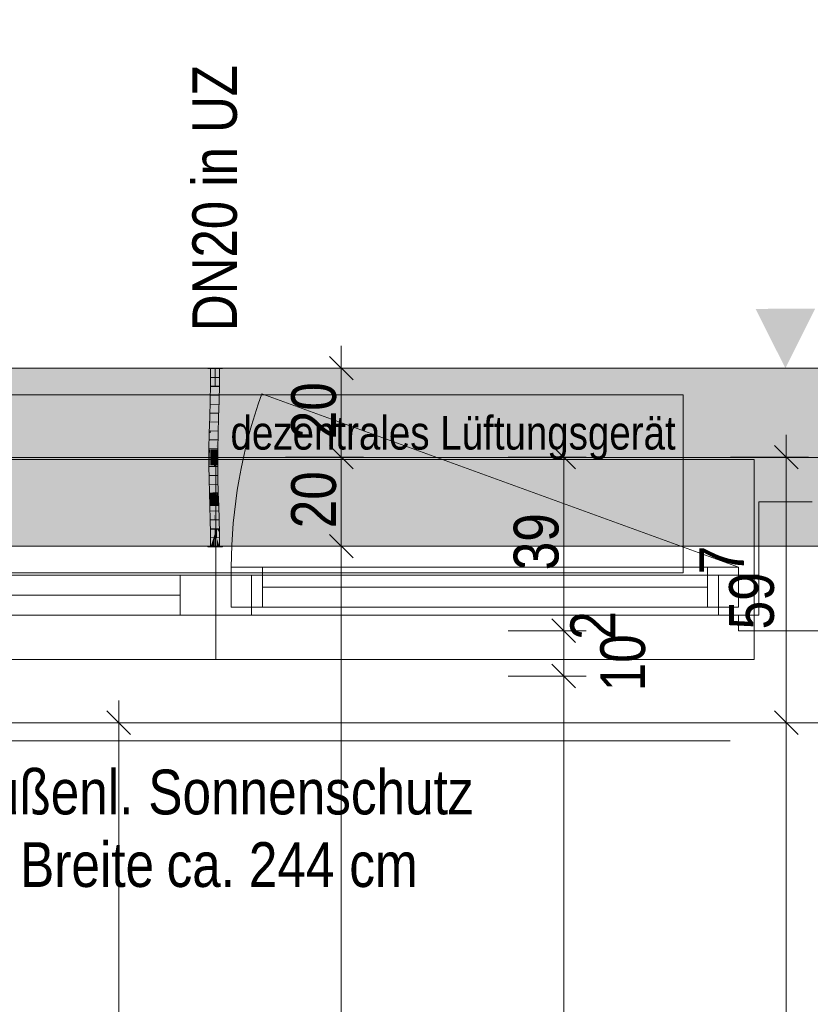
# Model space of a CAD drawing. Extents: x -620 to 300, y 62 to 1112.
# Tile 29 of 88: x -269 to -233, y 585 to 629. Entities that reach past the tile are written whole.
import ezdxf
from ezdxf.lldxf.tags import DXFTag

# ---------------------------------------------------------------- set-up
doc = ezdxf.new("R2010")
doc.units = 0
doc.layers.get('0').update_dxf_attribs({"lineweight": 13})
for name, color, linetype, lineweight, true_color in [('00_Beschriftung UZ', 3, 'Continuous', 13, 0x00ff00), ('30 -33 Aussenwände- 7 Fassade_ Elemente', 7, 'Continuous', 9, 0x00aacc), ('30 -35 Decken- 1 Konstruktion-Träger- Stahlbeton', 7, 'grob-A06G9RP38I', 13, 0x33aa00), ('70 -72 Beschriftung- 1 Beschriftung allgemein', 7, 'Continuous', 9, 0xff6633), ('70 -76 Bemaßung- 2 Allgemein', 9, 'Continuous', 5, 0x808080), ('E_Leerrohr 20', 7, 'Continuous', 13, 0xcc0099), ('E_Leerrohr 20-Shading', 7, 'Continuous', 13, 0xcc0099), ('iwb_Schraffur_Unterzug', 7, 'Continuous', 5, 0xffffcc)]:
    doc.layers.add(name, color=color, linetype=linetype, lineweight=lineweight, true_color=true_color)
doc.layers.add('70 -71 Achsen- 1 Gebäudeachsen', color=7, linetype='STRICHPUNKT2-A06G9RP48I', lineweight=18)
doc.layers.add('Detailelementbeschriftung', color=7, linetype='Continuous', lineweight=9)
doc.styles.get("Standard").update_dxf_attribs({"font": 'ARIALN.TTF'})
tags = doc.linetypes.add('grob-A06G9RP38I', pattern=[14, 3, -8, 3]).pattern_tags.tags
tags[8:9] = [DXFTag(74, 4), DXFTag(75, 0), DXFTag(340, '0'), DXFTag(46, 0.0), DXFTag(50, 0.0), DXFTag(44, 0.0), DXFTag(45, 0.0)]
tags[6:7] = [DXFTag(74, 4), DXFTag(75, 0), DXFTag(340, '0'), DXFTag(46, 0.0), DXFTag(50, 0.0), DXFTag(44, 0.0), DXFTag(45, 0.0)]
tags[4:5] = [DXFTag(74, 4), DXFTag(75, 0), DXFTag(340, '0'), DXFTag(46, 0.0), DXFTag(50, 0.0), DXFTag(44, 0.0), DXFTag(45, 0.0)]
tags = doc.linetypes.add('STRICHPUNKT2', pattern=[12.7, 6.35, -3.175, 0, -3.175]).pattern_tags.tags
tags[10:11] = [DXFTag(74, 4), DXFTag(75, 0), DXFTag(340, '0'), DXFTag(46, 0.0), DXFTag(50, 0.0), DXFTag(44, 0.0), DXFTag(45, 0.0)]
tags[8:9] = [DXFTag(74, 4), DXFTag(75, 0), DXFTag(340, '0'), DXFTag(46, 0.0), DXFTag(50, 0.0), DXFTag(44, 0.0), DXFTag(45, 0.0)]
tags[6:7] = [DXFTag(74, 4), DXFTag(75, 0), DXFTag(340, '0'), DXFTag(46, 0.0), DXFTag(50, 0.0), DXFTag(44, 0.0), DXFTag(45, 0.0)]
tags[4:5] = [DXFTag(74, 4), DXFTag(75, 0), DXFTag(340, '0'), DXFTag(46, 0.0), DXFTag(50, 0.0), DXFTag(44, 0.0), DXFTag(45, 0.0)]
tags = doc.linetypes.add('STRICHPUNKT2-A06G9RP48I', pattern=[12.7, 6.35, -3.175, 0, -3.175]).pattern_tags.tags
tags[10:11] = [DXFTag(74, 4), DXFTag(75, 0), DXFTag(340, '0'), DXFTag(46, 0.0), DXFTag(50, 0.0), DXFTag(44, 0.0), DXFTag(45, 0.0)]
tags[8:9] = [DXFTag(74, 4), DXFTag(75, 0), DXFTag(340, '0'), DXFTag(46, 0.0), DXFTag(50, 0.0), DXFTag(44, 0.0), DXFTag(45, 0.0)]
tags[6:7] = [DXFTag(74, 4), DXFTag(75, 0), DXFTag(340, '0'), DXFTag(46, 0.0), DXFTag(50, 0.0), DXFTag(44, 0.0), DXFTag(45, 0.0)]
tags[4:5] = [DXFTag(74, 4), DXFTag(75, 0), DXFTag(340, '0'), DXFTag(46, 0.0), DXFTag(50, 0.0), DXFTag(44, 0.0), DXFTag(45, 0.0)]

# ---------------------------------------------------------------- blocks, each defined once
blk = doc.blocks.new('Shading-A06G9RLL8I', base_point=(-259.892, 607.921))
at = {"layer": 'E_Leerrohr 20-Shading', "color": 223, "true_color": 0xc67fb4}
for points in [[(-260.019, 613.614), (-260.077, 613.614), (-260.025, 612.891), (-260.084, 612.892)], [(-259.677, 613.614), (-259.736, 613.614), (-259.684, 612.886), (-259.742, 612.887)], [(-260.025, 612.891), (-260.084, 612.892), (-260.042, 612.167), (-260.099, 612.169)], [(-260.04, 612.167), (-260.025, 612.891), (-260.042, 612.167)], [(-259.688, 612.886), (-259.742, 612.887), (-259.714, 612.159), (-259.758, 612.161)], [(-259.699, 612.159), (-259.684, 612.886), (-259.714, 612.159), (-259.688, 612.886)], [(-260.042, 612.167), (-260.099, 612.169), (-260.065, 611.443), (-260.119, 611.444)], [(-260.065, 611.443), (-260.061, 611.443), (-260.042, 612.167), (-260.04, 612.167)], [(-260.061, 611.443), (-260.06, 611.443), (-260.04, 612.167)], [(-259.714, 612.159), (-259.758, 612.161), (-259.748, 611.435), (-259.777, 611.435)], [(-259.719, 611.434), (-259.699, 612.159), (-259.748, 611.435), (-259.714, 612.159)], [(-260.082, 610.848), (-260.065, 611.443), (-260.138, 610.719), (-260.119, 611.444)], [(-260.065, 611.443), (-260.082, 610.848), (-260.061, 611.443), (-260.069, 611.153)], [(-260.081, 610.718), (-260.079, 610.718), (-260.061, 611.443), (-260.06, 611.443)], [(-259.748, 611.435), (-259.777, 611.435), (-259.78, 610.711), (-259.796, 610.711)], [(-259.738, 610.71), (-259.719, 611.434), (-259.78, 610.711), (-259.748, 611.435)], [(-260.082, 610.848), (-260.086, 610.718), (-260.069, 611.153), (-260.081, 610.718)], [(-260.088, 610.718), (-260.138, 610.719), (-260.112, 609.991), (-260.151, 609.992)], [(-260.082, 610.848), (-260.138, 610.719), (-260.088, 610.718)], [(-260.102, 609.991), (-260.086, 610.718), (-260.112, 609.991), (-260.088, 610.718)], [(-260.102, 609.991), (-260.094, 609.991), (-260.086, 610.718), (-260.081, 610.718)], [(-260.094, 609.991), (-260.093, 609.991), (-260.081, 610.718), (-260.079, 610.718)], [(-260.086, 610.718), (-260.082, 610.848), (-260.088, 610.718)], [(-259.789, 610.711), (-259.796, 610.711), (-259.807, 609.988), (-259.81, 609.988)], [(-259.803, 609.988), (-259.78, 610.711), (-259.807, 609.988), (-259.789, 610.711)], [(-259.802, 609.988), (-259.78, 610.711), (-259.793, 610.316)], [(-259.802, 609.988), (-259.751, 609.987), (-259.78, 610.711), (-259.738, 610.71)], [(-260.114, 609.63), (-260.112, 609.991), (-260.153, 609.631), (-260.151, 609.992)], [(-260.104, 609.264), (-260.102, 609.991), (-260.117, 609.264), (-260.112, 609.991)], [(-260.104, 609.264), (-260.094, 609.991), (-260.102, 609.991)], [(-260.104, 609.264), (-260.096, 609.264), (-260.094, 609.991), (-260.094, 609.63)], [(-260.094, 609.63), (-260.093, 609.991), (-260.094, 609.991)], [(-259.811, 609.625), (-259.81, 609.625), (-259.81, 609.988), (-259.807, 609.988)], [(-259.81, 609.625), (-259.806, 609.625), (-259.807, 609.988), (-259.803, 609.988)], [(-259.806, 609.625), (-259.753, 609.624), (-259.802, 609.988), (-259.751, 609.987)], [(-259.806, 609.625), (-259.802, 609.988), (-259.806, 609.698)], [(-259.802, 609.988), (-259.803, 609.988), (-259.806, 609.698)], [(-259.803, 609.988), (-259.802, 609.988), (-259.793, 610.316)], [(-260.117, 609.264), (-260.114, 609.63), (-260.154, 609.264), (-260.153, 609.631)], [(-259.809, 609.265), (-259.806, 609.625), (-259.813, 609.265), (-259.811, 609.625)], [(-259.809, 609.265), (-259.754, 609.266), (-259.806, 609.625), (-259.753, 609.624)], [(-260.117, 609.264), (-260.154, 609.264), (-260.103, 608.654), (-260.146, 608.653)], [(-260.093, 608.654), (-260.104, 609.264), (-260.103, 608.654), (-260.117, 609.264)], [(-260.088, 608.654), (-260.096, 609.264), (-260.093, 608.654), (-260.104, 609.264)], [(-259.809, 609.265), (-259.813, 609.265), (-259.795, 608.659), (-259.805, 608.659)], [(-259.747, 608.66), (-259.754, 609.266), (-259.795, 608.659), (-259.809, 609.265)], [(-259.804, 608.659), (-259.805, 608.659), (-259.79, 608.052)], [(-259.77, 608.052), (-259.795, 608.659), (-259.79, 608.052), (-259.804, 608.659)], [(-259.732, 608.053), (-259.747, 608.66), (-259.77, 608.052), (-259.795, 608.659)], [(-260.103, 608.654), (-260.146, 608.653), (-260.078, 608.044), (-260.132, 608.042)], [(-260.074, 608.044), (-260.093, 608.654), (-260.078, 608.044), (-260.103, 608.654)], [(-260.073, 608.044), (-260.088, 608.654), (-260.074, 608.044), (-260.093, 608.654)], [(-260.078, 608.044), (-260.132, 608.042), (-260.069, 607.875), (-260.11, 607.875)], [(-260.11, 607.875), (-260.132, 608.042), (-260.127, 607.875)], [(-260.113, 607.434), (-260.055, 607.435), (-260.127, 607.875), (-260.11, 607.875)], [(-260.11, 607.875), (-260.055, 607.435), (-260.068, 607.875)], [(-260.074, 608.044), (-260.078, 608.044), (-260.068, 607.875), (-260.069, 607.875)], [(-260.068, 607.875), (-260.073, 608.044), (-260.074, 608.044)], [(-259.785, 607.877), (-259.761, 607.878), (-259.79, 608.052), (-259.77, 608.052)], [(-259.714, 607.445), (-259.727, 607.878), (-259.772, 607.444), (-259.785, 607.877)], [(-259.761, 607.878), (-259.727, 607.878), (-259.77, 608.052), (-259.732, 608.053)], [(-260.055, 607.435), (-260.113, 607.434), (-260.037, 606.827), (-260.096, 606.826)], [(-259.714, 607.445), (-259.772, 607.444), (-259.696, 606.836), (-259.755, 606.834)], [(-260.037, 606.827), (-260.096, 606.826), (-260.025, 606.22), (-260.083, 606.219)], [(-260.024, 606.22), (-260.037, 606.827), (-260.025, 606.22), (-260.037, 606.827)], [(-259.696, 606.836), (-259.755, 606.834), (-259.683, 606.225), (-259.741, 606.224)], [(-260.025, 606.22), (-260.083, 606.219), (-260.023, 605.614), (-260.077, 605.614)], [(-260.023, 605.614), (-260.02, 605.614), (-260.025, 606.22), (-260.024, 606.22)], [(-260.02, 605.614), (-260.019, 605.614), (-260.024, 606.22)], [(-259.677, 605.614), (-259.686, 606.225), (-259.736, 605.614), (-259.741, 606.224)], [(-259.677, 605.614), (-259.683, 606.225), (-259.686, 606.225)]]:
    blk.add_solid(points, dxfattribs=at)
at = {"layer": 'E_Leerrohr 20-Shading', "color": 231, "true_color": 0xe17fc9}
for points in [[(-259.877, 613.614), (-260.019, 613.614), (-259.884, 612.889), (-260.025, 612.891)], [(-259.877, 613.614), (-259.884, 612.889), (-259.879, 612.889)], [(-259.873, 612.889), (-259.877, 613.614), (-259.879, 612.889)], [(-259.742, 612.887), (-259.736, 613.614), (-259.873, 612.889), (-259.877, 613.614)], [(-259.884, 612.889), (-260.025, 612.891), (-259.899, 612.164), (-260.04, 612.167)], [(-259.884, 612.889), (-259.899, 612.164), (-259.894, 612.164)], [(-259.884, 612.889), (-259.894, 612.164), (-259.879, 612.889), (-259.884, 612.164)], [(-259.884, 612.164), (-259.862, 612.163), (-259.879, 612.889), (-259.873, 612.889)], [(-259.862, 612.163), (-259.758, 612.161), (-259.873, 612.889), (-259.742, 612.887)], [(-259.899, 612.164), (-260.04, 612.167), (-259.919, 611.439), (-260.06, 611.443)], [(-259.899, 612.164), (-259.919, 611.439), (-259.916, 611.439)], [(-259.907, 611.439), (-259.894, 612.164), (-259.916, 611.439), (-259.899, 612.164)], [(-259.894, 612.164), (-259.907, 611.439), (-259.884, 612.164), (-259.889, 611.438)], [(-259.889, 611.438), (-259.848, 611.437), (-259.884, 612.164), (-259.862, 612.163)], [(-259.848, 611.437), (-259.777, 611.435), (-259.862, 612.163), (-259.758, 612.161)], [(-259.919, 611.439), (-260.06, 611.443), (-259.938, 610.714), (-260.079, 610.718)], [(-259.916, 611.439), (-259.919, 611.439), (-259.934, 610.714), (-259.938, 610.714)], [(-259.92, 610.714), (-259.907, 611.439), (-259.934, 610.714), (-259.916, 611.439)], [(-259.907, 611.439), (-259.92, 610.714), (-259.889, 611.438), (-259.895, 610.713)], [(-259.895, 610.713), (-259.835, 610.712), (-259.889, 611.438), (-259.848, 611.437)], [(-259.835, 610.712), (-259.796, 610.711), (-259.848, 611.437), (-259.777, 611.435)], [(-259.938, 610.714), (-260.079, 610.718), (-259.951, 609.99), (-260.093, 609.991)], [(-259.934, 610.714), (-259.938, 610.714), (-259.948, 609.99), (-259.951, 609.99)], [(-259.93, 609.989), (-259.92, 610.714), (-259.948, 609.99), (-259.934, 610.714)], [(-259.92, 610.714), (-259.93, 609.989), (-259.895, 610.713), (-259.899, 609.989)], [(-259.899, 609.989), (-259.825, 609.988), (-259.895, 610.713), (-259.835, 610.712)], [(-259.835, 610.712), (-259.825, 609.988), (-259.797, 610.711), (-259.818, 609.988)], [(-259.818, 609.988), (-259.81, 609.988), (-259.797, 610.711), (-259.796, 610.711)], [(-259.953, 609.628), (-259.951, 609.99), (-260.094, 609.63), (-260.093, 609.991)], [(-259.953, 609.628), (-259.932, 609.627), (-259.948, 609.99), (-259.93, 609.989)], [(-259.948, 609.99), (-259.951, 609.99), (-259.953, 609.628)], [(-259.899, 609.989), (-259.93, 609.989), (-259.899, 609.627), (-259.932, 609.627)], [(-259.899, 609.989), (-259.824, 609.782), (-259.825, 609.988)], [(-259.824, 609.782), (-259.899, 609.989), (-259.829, 609.626), (-259.899, 609.627)], [(-259.818, 609.988), (-259.825, 609.988), (-259.821, 609.885)], [(-259.821, 609.885), (-259.825, 609.988), (-259.824, 609.782)], [(-259.81, 609.988), (-259.818, 609.988), (-259.815, 609.731), (-259.821, 609.885)], [(-259.811, 609.625), (-259.81, 609.988), (-259.815, 609.731)], [(-259.954, 609.265), (-259.953, 609.628), (-260.096, 609.264), (-260.094, 609.63)], [(-259.935, 609.265), (-259.953, 609.628), (-259.954, 609.265)], [(-259.953, 609.628), (-259.935, 609.265), (-259.932, 609.627)], [(-259.932, 609.627), (-259.935, 609.265), (-259.899, 609.627), (-259.9, 609.265)], [(-259.899, 609.627), (-259.9, 609.265), (-259.829, 609.626), (-259.841, 609.265)], [(-259.824, 609.782), (-259.841, 609.265), (-259.823, 609.369), (-259.825, 609.265)], [(-259.815, 609.731), (-259.821, 609.885), (-259.823, 609.369), (-259.824, 609.782)], [(-259.823, 609.265), (-259.811, 609.625), (-259.823, 609.369), (-259.815, 609.731)], [(-259.811, 609.625), (-259.823, 609.265), (-259.82, 609.265)], [(-259.811, 609.625), (-259.815, 609.463), (-259.812, 609.463)], [(-260.045, 609.265), (-260.096, 609.264), (-260.05, 608.654), (-260.088, 608.654)], [(-259.947, 608.656), (-259.954, 609.265), (-260.05, 608.654), (-260.045, 609.265)], [(-259.935, 609.265), (-259.954, 609.265), (-259.933, 608.657), (-259.947, 608.656)], [(-259.9, 609.265), (-259.935, 609.265), (-259.9, 609.222)], [(-259.9, 609.222), (-259.935, 609.265), (-259.898, 608.657), (-259.933, 608.657)], [(-259.841, 609.265), (-259.9, 609.265), (-259.845, 609.154), (-259.9, 609.222)], [(-259.845, 609.154), (-259.9, 609.222), (-259.862, 608.658), (-259.898, 608.657)], [(-259.862, 608.658), (-259.841, 608.658), (-259.845, 609.154), (-259.829, 609.135)], [(-259.845, 609.154), (-259.829, 609.135), (-259.841, 609.265), (-259.825, 609.265)], [(-259.841, 608.658), (-259.837, 608.658), (-259.829, 609.135), (-259.824, 609.129)], [(-259.837, 608.658), (-259.828, 608.659), (-259.824, 609.129)], [(-259.829, 609.135), (-259.824, 609.129), (-259.825, 609.265), (-259.823, 609.265)], [(-259.813, 609.265), (-259.824, 609.129), (-259.818, 608.659), (-259.828, 608.659)], [(-259.825, 609.265), (-259.823, 609.265), (-259.823, 609.369)], [(-259.823, 609.265), (-259.824, 609.129), (-259.82, 609.265)], [(-259.824, 609.129), (-259.813, 609.265), (-259.82, 609.265)], [(-259.815, 609.463), (-259.82, 609.265), (-259.812, 609.463), (-259.813, 609.265)], [(-259.813, 609.265), (-259.818, 608.659), (-259.805, 608.659)], [(-260.061, 608.044), (-259.932, 608.048), (-260.05, 608.654), (-259.948, 608.656)], [(-259.932, 608.048), (-259.947, 608.656), (-259.948, 608.656)], [(-259.933, 608.657), (-259.947, 608.656), (-259.928, 608.048), (-259.932, 608.048)], [(-259.898, 608.657), (-259.933, 608.657), (-259.893, 608.049), (-259.928, 608.048)], [(-259.862, 608.658), (-259.898, 608.657), (-259.885, 608.049), (-259.893, 608.049)], [(-259.856, 608.05), (-259.837, 608.658), (-259.885, 608.049), (-259.862, 608.658)], [(-259.856, 608.05), (-259.839, 608.05), (-259.837, 608.658), (-259.828, 608.659)], [(-259.828, 608.659), (-259.839, 608.05), (-259.818, 608.659), (-259.824, 608.051)], [(-259.818, 608.659), (-259.824, 608.051), (-259.805, 608.659), (-259.799, 608.052)], [(-259.799, 608.052), (-259.79, 608.052), (-259.805, 608.659)], [(-260.05, 608.654), (-260.088, 608.654), (-260.061, 608.044), (-260.073, 608.044)], [(-260.068, 607.875), (-260.064, 607.875), (-260.073, 608.044), (-260.061, 608.044)], [(-259.914, 607.439), (-259.927, 607.877), (-260.055, 607.435), (-260.068, 607.875)], [(-260.064, 607.875), (-259.927, 607.877), (-260.061, 608.044), (-259.932, 608.048)], [(-259.928, 608.048), (-259.932, 608.048), (-259.927, 607.877)], [(-259.893, 608.049), (-259.928, 608.048), (-259.892, 607.921), (-259.927, 607.877)], [(-259.892, 607.921), (-259.927, 607.877), (-259.891, 607.777)], [(-259.891, 607.777), (-259.927, 607.877), (-259.888, 607.44), (-259.914, 607.439)], [(-259.892, 607.921), (-259.89, 607.923), (-259.893, 608.049), (-259.885, 608.049)], [(-259.89, 607.923), (-259.892, 607.921), (-259.892, 607.885)], [(-259.891, 607.777), (-259.89, 607.923), (-259.892, 607.885)], [(-259.891, 607.777), (-259.867, 607.709), (-259.89, 607.923), (-259.859, 607.964)], [(-259.875, 607.44), (-259.867, 607.709), (-259.888, 607.44), (-259.891, 607.777)], [(-259.89, 607.923), (-259.859, 607.964), (-259.885, 608.049), (-259.856, 608.05)], [(-259.847, 607.654), (-259.84, 607.988), (-259.867, 607.709), (-259.859, 607.964)], [(-259.839, 608.05), (-259.856, 608.05), (-259.84, 607.988), (-259.859, 607.964)], [(-259.825, 608.008), (-259.84, 607.988), (-259.829, 607.603), (-259.847, 607.654)], [(-259.839, 608.05), (-259.84, 607.988), (-259.824, 608.051), (-259.825, 608.008)], [(-259.829, 607.603), (-259.794, 607.504), (-259.825, 608.008), (-259.799, 608.041)], [(-259.824, 608.051), (-259.825, 608.008), (-259.799, 608.052), (-259.799, 608.041)], [(-259.799, 608.041), (-259.79, 608.052), (-259.799, 608.052)], [(-259.794, 607.504), (-259.791, 607.497), (-259.799, 608.041), (-259.79, 608.052)], [(-259.79, 608.052), (-259.791, 607.497), (-259.785, 607.877)], [(-259.791, 607.497), (-259.772, 607.444), (-259.785, 607.877)], [(-259.914, 607.439), (-260.055, 607.435), (-259.896, 606.831), (-260.037, 606.827)], [(-259.895, 606.831), (-259.885, 607.129), (-259.914, 607.439), (-259.888, 607.44)], [(-259.895, 606.831), (-259.914, 607.439), (-259.896, 606.831)], [(-259.885, 607.129), (-259.875, 607.44), (-259.888, 607.44)], [(-259.883, 606.831), (-259.875, 607.44), (-259.885, 607.129)], [(-259.883, 606.831), (-259.864, 606.832), (-259.875, 607.44), (-259.852, 607.441)], [(-259.847, 607.654), (-259.867, 607.709), (-259.852, 607.441), (-259.875, 607.44)], [(-259.864, 606.832), (-259.838, 606.832), (-259.852, 607.441), (-259.831, 607.442)], [(-259.847, 607.654), (-259.852, 607.441), (-259.829, 607.603), (-259.831, 607.442)], [(-259.838, 606.832), (-259.802, 606.833), (-259.831, 607.442), (-259.792, 607.443)], [(-259.829, 607.603), (-259.831, 607.442), (-259.794, 607.504), (-259.793, 607.443)], [(-259.755, 606.834), (-259.772, 607.444), (-259.802, 606.833), (-259.792, 607.443)], [(-259.793, 607.443), (-259.792, 607.443), (-259.794, 607.504), (-259.791, 607.497)], [(-259.792, 607.443), (-259.772, 607.444), (-259.791, 607.497)], [(-259.895, 606.831), (-259.883, 606.831), (-259.885, 607.129)], [(-259.896, 606.831), (-260.037, 606.827), (-259.883, 606.222), (-260.024, 606.22)], [(-259.883, 606.831), (-259.896, 606.831), (-259.879, 606.222), (-259.88, 606.222)], [(-259.896, 606.831), (-259.896, 606.831), (-259.88, 606.222), (-259.883, 606.222)], [(-259.864, 606.832), (-259.883, 606.831), (-259.874, 606.222), (-259.879, 606.222)], [(-259.864, 606.832), (-259.874, 606.222), (-259.838, 606.832), (-259.844, 606.223)], [(-259.844, 606.223), (-259.811, 606.223), (-259.838, 606.832), (-259.802, 606.833)], [(-259.811, 606.223), (-259.741, 606.224), (-259.802, 606.833), (-259.755, 606.834)], [(-259.883, 606.222), (-260.024, 606.22), (-259.877, 605.614), (-260.019, 605.614)], [(-259.879, 606.158), (-259.88, 606.222), (-259.878, 605.929), (-259.883, 606.222)], [(-259.877, 605.614), (-259.878, 605.929), (-259.883, 606.222)], [(-259.879, 606.222), (-259.88, 606.222), (-259.879, 606.158)], [(-259.874, 606.222), (-259.879, 606.222), (-259.875, 605.972), (-259.879, 606.158)], [(-259.876, 605.802), (-259.875, 605.972), (-259.878, 605.929), (-259.879, 606.158)], [(-259.875, 605.972), (-259.868, 605.614), (-259.811, 606.223), (-259.819, 605.614)], [(-259.875, 605.972), (-259.811, 606.223), (-259.874, 606.222)], [(-259.819, 605.614), (-259.736, 605.614), (-259.811, 606.223), (-259.741, 606.224)], [(-259.877, 605.614), (-259.876, 605.802), (-259.878, 605.929)], [(-259.873, 605.614), (-259.876, 605.802), (-259.877, 605.614)], [(-259.873, 605.614), (-259.868, 605.614), (-259.876, 605.802), (-259.875, 605.972)]]:
    blk.add_solid(points, dxfattribs=at)
blk = doc.blocks.new('Shading-A06G9RLN8I', base_point=(-260.077, 612.826))
at = {"layer": 'E_Leerrohr 20-Shading', "color": 213, "true_color": 0xd67fc0}
for points in [[(-260.207, 613.626), (-260.207, 613.614), (-260.099, 613.626), (-260.099, 613.614)], [(-260.099, 613.614), (-259.877, 613.614), (-260.099, 613.626), (-259.877, 613.626)], [(-260.077, 612.826), (-259.877, 612.826), (-260.077, 613.614), (-259.877, 613.614)], [(-259.877, 613.626), (-259.877, 613.614), (-259.785, 613.626), (-259.785, 613.614)], [(-259.877, 613.614), (-259.877, 612.826), (-259.677, 613.614), (-259.689, 612.826)], [(-259.785, 613.626), (-259.785, 613.614), (-259.769, 613.626), (-259.769, 613.614)], [(-259.769, 613.614), (-259.547, 613.614), (-259.769, 613.626), (-259.547, 613.626)], [(-259.689, 612.826), (-259.677, 612.826), (-259.677, 613.614)]]:
    blk.add_solid(points, dxfattribs=at)
blk = doc.blocks.new('Shading-A06G9RLP8I', base_point=(-260.047, 605.614))
at = {"layer": 'E_Leerrohr 20-Shading', "color": 213, "true_color": 0xd67fc0}
for points in [[(-260.051, 605.695), (-260.077, 606.402), (-260.077, 606.22)], [(-260.077, 606.402), (-260.051, 605.695), (-259.896, 606.402), (-259.9, 606.155)], [(-260.077, 605.614), (-260.051, 605.695), (-260.077, 606.22)], [(-260.047, 605.614), (-259.908, 605.614), (-260.051, 605.695), (-259.9, 606.155)], [(-259.908, 605.614), (-259.89, 605.614), (-259.9, 606.155), (-259.877, 606.223)], [(-259.9, 606.155), (-259.877, 606.223), (-259.896, 606.402), (-259.877, 606.402)], [(-259.879, 606.167), (-259.89, 605.614), (-259.877, 605.981), (-259.883, 605.614)], [(-259.877, 606.223), (-259.879, 606.167), (-259.877, 605.981)], [(-259.877, 606.223), (-259.789, 605.955), (-259.877, 606.402), (-259.783, 606.402)], [(-259.872, 605.614), (-259.794, 605.614), (-259.877, 606.223), (-259.789, 605.955)], [(-259.872, 605.614), (-259.877, 606.223), (-259.875, 605.614), (-259.877, 605.981)], [(-259.687, 606.243), (-259.783, 606.402), (-259.677, 605.614), (-259.789, 605.955)], [(-259.693, 606.402), (-259.783, 606.402), (-259.687, 606.243)], [(-259.686, 606.402), (-259.693, 606.402), (-259.677, 606.226), (-259.687, 606.243)], [(-259.687, 606.243), (-259.677, 605.614), (-259.677, 605.983)], [(-259.677, 606.226), (-259.687, 606.243), (-259.677, 605.983)], [(-259.677, 606.226), (-259.677, 606.402), (-259.686, 606.402)], [(-260.112, 605.614), (-260.207, 605.614), (-260.112, 605.602), (-260.207, 605.602)], [(-260.112, 605.602), (-260.105, 605.602), (-260.112, 605.614), (-260.105, 605.614)], [(-260.105, 605.602), (-260.051, 605.602), (-260.105, 605.614), (-260.051, 605.614)], [(-260.051, 605.695), (-260.077, 605.614), (-260.047, 605.614)], [(-260.051, 605.614), (-260.051, 605.602), (-260.034, 605.614), (-260.034, 605.602)], [(-260.034, 605.602), (-259.986, 605.602), (-260.034, 605.614), (-259.986, 605.614)], [(-259.986, 605.614), (-259.986, 605.602), (-259.958, 605.614), (-259.958, 605.602)], [(-259.958, 605.602), (-259.877, 605.602), (-259.958, 605.614), (-259.877, 605.614)], [(-259.883, 605.614), (-259.877, 605.614), (-259.877, 605.981)], [(-259.877, 605.981), (-259.877, 605.614), (-259.875, 605.614)], [(-259.844, 605.614), (-259.877, 605.614), (-259.844, 605.602), (-259.877, 605.602)], [(-259.833, 605.602), (-259.832, 605.614), (-259.844, 605.602), (-259.844, 605.614)], [(-259.806, 605.602), (-259.806, 605.614), (-259.833, 605.602), (-259.832, 605.614)], [(-259.806, 605.602), (-259.78, 605.602), (-259.806, 605.614), (-259.78, 605.614)], [(-259.794, 605.614), (-259.677, 605.614), (-259.789, 605.955)], [(-259.78, 605.614), (-259.78, 605.602), (-259.738, 605.614), (-259.738, 605.602)], [(-259.738, 605.602), (-259.547, 605.602), (-259.738, 605.614), (-259.547, 605.614)]]:
    blk.add_solid(points, dxfattribs=at)
blk = doc.blocks.new('Referenz-A06G9RP68I')
at = {"layer": '00_Beschriftung UZ', "color": 0, "lineweight": -2}
for points in [[(-232.915, 616.305), (-234.247, 613.634), (-235.585, 616.303)], [(-235.579, 610.964), (-234.247, 613.634), (-232.909, 610.965)]]:
    blk.add_solid(points, dxfattribs=at)
at = {"layer": '30 -33 Aussenwände- 7 Fassade_ Elemente', "color": 0, "linetype": 'Continuous', "lineweight": -2, "ltscale": 0.13}
for p, q in [((-130.647, 613.634), (-286.647, 613.634)), ((-235.447, 607.634), (-235.447, 602.534)), ((-233.047, 607.634), (-235.447, 607.634)), ((-259.147, 602.884), (-259.147, 604.684)), ((-259.147, 602.884), (-259.147, 604.684)), ((-259.147, 604.684), (-257.747, 604.684)), ((-259.147, 604.684), (-236.347, 604.684)), ((-257.747, 604.684), (-257.747, 602.884)), ((-237.747, 602.884), (-237.747, 604.684)), ((-237.747, 604.684), (-236.347, 604.684)), ((-236.347, 604.684), (-236.347, 602.884)), ((-236.347, 604.684), (-236.347, 602.884)), ((-284.247, 604.334), (-259.847, 604.334)), ((-261.447, 602.534), (-261.447, 604.334)), ((-261.447, 604.334), (-259.847, 604.334)), ((-259.847, 604.334), (-258.247, 604.334)), ((-259.847, 604.334), (-235.447, 604.334)), ((-259.847, 602.534), (-259.847, 604.334)), ((-259.847, 604.334), (-259.847, 602.534)), ((-258.247, 604.334), (-258.247, 602.534)), ((-237.247, 602.534), (-237.247, 604.334)), ((-237.247, 604.334), (-235.447, 604.334)), ((-235.447, 604.334), (-235.447, 602.534)), ((-235.447, 604.334), (-235.447, 602.534)), ((-261.447, 603.434), (-282.447, 603.434)), ((-257.747, 603.784), (-237.747, 603.784)), ((-259.847, 602.534), (-284.247, 602.534)), ((-259.847, 602.534), (-261.447, 602.534)), ((-258.247, 602.534), (-259.847, 602.534)), ((-235.447, 602.534), (-259.847, 602.534)), ((-236.347, 602.884), (-259.147, 602.884)), ((-257.747, 602.884), (-259.147, 602.884)), ((-236.347, 602.884), (-237.747, 602.884)), ((-235.447, 602.534), (-237.247, 602.534)), ((-236.347, 602.534), (-236.347, 601.834)), ((-235.447, 602.534), (-236.347, 602.534)), ((-236.347, 601.834), (-232.147, 601.834)), ((-289.747, 597.694), (-127.547, 597.694))]:
    blk.add_line(p, q, dxfattribs=at)
at = {"layer": '30 -33 Aussenwände- 7 Fassade_ Elemente', "color": 0, "linetype": 'grob-A06G9RP38I', "lineweight": -2, "ltscale": 0.13}
for p, q in [((-280.847, 612.434), (-238.847, 612.434)), ((-236.347, 604.684), (-257.772, 612.482)), ((-238.847, 612.434), (-238.847, 604.434)), ((-238.847, 604.434), (-280.847, 604.434))]:
    blk.add_line(p, q, dxfattribs=at)
at = {"layer": '30 -33 Aussenwände- 7 Fassade_ Elemente', "color": 0, "lineweight": -2}
for p, q in [((-259.847, 609.534), (-284.047, 609.534)), ((-235.647, 609.534), (-259.847, 609.534)), ((-259.847, 604.334), (-259.847, 609.534)), ((-235.647, 604.334), (-235.647, 609.534)), ((-259.147, 602.884), (-259.147, 604.684)), ((-259.147, 604.684), (-257.747, 604.684)), ((-257.747, 604.684), (-257.747, 602.884)), ((-257.747, 604.684), (-237.747, 604.684)), ((-237.747, 604.684), (-236.347, 604.684)), ((-237.747, 602.884), (-237.747, 604.684)), ((-236.347, 604.684), (-236.347, 602.884)), ((-282.447, 604.334), (-261.447, 604.334)), ((-261.447, 602.534), (-261.447, 604.334)), ((-261.447, 604.334), (-259.847, 604.334)), ((-259.847, 604.334), (-259.847, 602.534)), ((-258.247, 604.334), (-259.847, 604.334)), ((-258.247, 602.534), (-258.247, 604.334)), ((-237.247, 604.334), (-235.647, 604.334)), ((-237.247, 602.534), (-237.247, 604.334)), ((-235.647, 604.334), (-235.647, 602.534)), ((-282.447, 603.434), (-261.447, 603.434)), ((-237.747, 603.784), (-257.747, 603.784)), ((-261.447, 602.534), (-282.447, 602.534)), ((-259.847, 602.534), (-261.447, 602.534)), ((-259.847, 602.534), (-258.247, 602.534)), ((-259.847, 600.534), (-259.847, 602.534)), ((-257.747, 602.884), (-259.147, 602.884)), ((-237.247, 602.534), (-258.247, 602.534)), ((-237.747, 602.884), (-257.747, 602.884)), ((-236.347, 602.884), (-237.747, 602.884)), ((-235.647, 602.534), (-237.247, 602.534)), ((-235.647, 602.534), (-235.647, 600.534)), ((-259.847, 600.534), (-284.047, 600.534)), ((-235.647, 600.534), (-259.847, 600.534))]:
    blk.add_line(p, q, dxfattribs=at)
at = {"layer": '30 -33 Aussenwände- 7 Fassade_ Elemente', "color": 0, "linetype": 'grob-A06G9RP38I', "lineweight": -2, "ltscale": 0.13}
blk.add_ellipse((-236.347, 604.684), major_axis=(-21.425, 7.798), ratio=1, start_param=0, end_param=0.349066, dxfattribs=at)
at = {"layer": '30 -35 Decken- 1 Konstruktion-Träger- Stahlbeton', "color": 0, "lineweight": -2}
for p, q in [((-452.147, 613.634), (34.853, 613.634)), ((-452.147, 605.634), (34.853, 605.634))]:
    blk.add_line(p, q, dxfattribs=at)
at = {"layer": '70 -71 Achsen- 1 Gebäudeachsen', "color": 0, "linetype": 'STRICHPUNKT2-A06G9RP48I', "lineweight": -2, "ltscale": 0.13}
blk.add_line((-539.606, 609.614), (75.885, 609.614), dxfattribs=at)
at = {"layer": '70 -72 Beschriftung- 1 Beschriftung allgemein', "color": 0, "linetype": 'Continuous', "lineweight": -2, "ltscale": 0.13}
blk.add_line((-283.73, 596.888), (-236.73, 596.888), dxfattribs=at)
at = {"layer": '70 -76 Bemaßung- 2 Allgemein', "color": 0, "linetype": 'Continuous', "lineweight": -2, "ltscale": 0.13}
for p, q in [((-254.207, 614.634), (-254.207, 612.574)), ((-254.738, 614.165), (-253.676, 613.104)), ((-256.707, 613.634), (-253.207, 613.634)), ((-254.207, 610.695), (-254.207, 612.574)), ((-254.207, 608.634), (-254.207, 610.695)), ((-254.207, 610.634), (-254.207, 608.574)), ((-244.207, 610.634), (-244.207, 608.574)), ((-234.207, 610.634), (-234.207, 608.574)), ((-253.676, 609.104), (-254.738, 610.165)), ((-254.738, 610.165), (-253.676, 609.104)), ((-244.738, 610.165), (-243.676, 609.104)), ((-234.738, 610.165), (-233.676, 609.104)), ((-256.707, 609.634), (-253.207, 609.634)), ((-256.707, 609.634), (-253.207, 609.634)), ((-246.707, 609.634), (-243.207, 609.634)), ((-236.707, 609.634), (-233.207, 609.634)), ((-254.207, 606.695), (-254.207, 608.574)), ((-244.207, 602.895), (-244.207, 608.574)), ((-234.207, 598.755), (-234.207, 608.574)), ((-254.207, 604.634), (-254.207, 606.695)), ((-254.207, 606.634), (-254.207, 604.574)), ((-253.676, 605.104), (-254.738, 606.165)), ((-254.738, 606.165), (-253.676, 605.104)), ((-256.707, 605.634), (-253.207, 605.634)), ((-256.707, 605.634), (-253.207, 605.634)), ((-254.207, 554.695), (-254.207, 604.574)), ((-244.207, 602.895), (-244.207, 603.955)), ((-244.207, 600.834), (-244.207, 602.895)), ((-244.207, 600.834), (-244.207, 602.895)), ((-243.676, 601.304), (-244.738, 602.365)), ((-243.676, 601.304), (-244.738, 602.365)), ((-246.707, 601.834), (-243.207, 601.834)), ((-246.707, 601.834), (-243.207, 601.834)), ((-244.207, 599.794), (-244.207, 601.834)), ((-244.207, 600.794), (-244.207, 598.734)), ((-244.207, 600.794), (-244.207, 598.734)), ((-244.738, 600.325), (-243.676, 599.264)), ((-244.738, 600.325), (-243.676, 599.264)), ((-246.707, 599.794), (-243.207, 599.794)), ((-246.707, 599.794), (-243.207, 599.794)), ((-264.207, 598.694), (-264.207, 596.634)), ((-244.207, 598.734), (-244.207, 597.674)), ((-244.207, 556.395), (-244.207, 598.734)), ((-234.207, 596.694), (-234.207, 598.755)), ((-234.207, 598.694), (-234.207, 596.634)), ((-264.738, 598.225), (-263.676, 597.164)), ((-233.676, 597.164), (-234.738, 598.225)), ((-234.738, 598.225), (-233.676, 597.164)), ((-266.707, 597.694), (-263.207, 597.694)), ((-236.707, 597.694), (-233.207, 597.694)), ((-236.707, 597.694), (-233.207, 597.694)), ((-264.207, 546.195), (-264.207, 596.634)), ((-234.207, 385.695), (-234.207, 596.634))]:
    blk.add_line(p, q, dxfattribs=at)
at = {"layer": '30 -33 Aussenwände- 7 Fassade_ Elemente', "color": 0, "linetype": 'Continuous', "lineweight": -2, "ltscale": 0.13, "insert": (-259.184, 611.487), "char_height": 1.51033, "attachment_point": 1}
blk.add_mtext('{\\fArial Narrow;dezentrales Lüftungsgerät}', dxfattribs=at)
at = {"layer": '70 -72 Beschriftung- 1 Beschriftung allgemein', "color": 0, "linetype": 'Continuous', "lineweight": -2, "ltscale": 0.13, "char_height": 2.01377, "attachment_point": 1}
for s, insert in [('{\\fArial Narrow;außenl.}', (-271.239, 595.588)), ('{\\fArial Narrow;Sonnenschutz}', (-262.879, 595.588)), ('{\\fArial Narrow;Breite}', (-268.642, 592.326)), ('{\\fArial Narrow;244}', (-258.361, 592.326)), ('{\\fArial Narrow;ca.}', (-262.056, 592.326)), ('{\\fArial Narrow;cm}', (-253.846, 592.326))]:
    blk.add_mtext(s, dxfattribs=dict(at, insert=insert))
at = {"layer": '70 -76 Bemaßung- 2 Allgemein', "color": 0, "linetype": 'Continuous', "lineweight": -2, "ltscale": 0.13, "char_height": 2.01377, "attachment_point": 1, "rotation": 90}
for s, insert in [('{\\fArial Narrow;20}', (-256.458, 610.438)), ('{\\fArial Narrow;20}', (-256.458, 606.438)), ('{\\fArial Narrow;39}', (-246.458, 604.55)), ('{\\fArial Narrow;7}', (-238.119, 604.366)), ('{\\fArial Narrow;59}', (-236.777, 601.893)), ('{\\fArial Narrow;2}', (-243.909, 601.426)), ('{\\fArial Narrow;10}', (-242.566, 599.105))]:
    blk.add_mtext(s, dxfattribs=dict(at, insert=insert))
blk = doc.blocks.new('Referenz-A06G9RP88I')
at = {"layer": 'iwb_Schraffur_Unterzug', "linetype": 'Continuous', "ltscale": 0.13}
for points in [[(-539.606, 613.614), (75.885, 613.614), (75.885, 609.463)], [(-539.606, 613.614), (75.885, 609.463), (-539.606, 611.96)], [(-539.606, 611.96), (75.885, 609.463), (75.885, 605.614)], [(-539.606, 611.96), (75.885, 605.614), (-539.606, 605.614)]]:
    blk.add_solid(points, dxfattribs=at)
blk = doc.blocks.new('Flexrohr-A06G9RXI8I')
at = {"color": 0, "linetype": 'ByBlock', "lineweight": -2, "ltscale": 0.13}
for p, q in [((-260.077, 613.614), (-260.084, 612.892)), ((-260.077, 613.614), (-259.677, 613.614)), ((-259.677, 613.614), (-259.684, 612.886)), ((-260.069, 613.215), (-259.693, 613.212)), ((-260.084, 612.892), (-260.099, 612.169)), ((-260.073, 612.817), (-259.697, 612.811)), ((-259.684, 612.886), (-259.699, 612.159)), ((-260.082, 612.418), (-259.706, 612.41)), ((-260.099, 612.169), (-260.119, 611.444)), ((-260.091, 612.019), (-259.715, 612.009)), ((-259.699, 612.159), (-259.719, 611.434)), ((-260.119, 611.444), (-260.138, 610.719)), ((-260.102, 611.619), (-259.726, 611.609)), ((-259.719, 611.434), (-259.738, 610.71)), ((-260.112, 611.219), (-259.737, 611.209)), ((-260.138, 610.719), (-260.151, 609.992)), ((-260.123, 610.819), (-259.747, 610.81)), ((-259.738, 610.71), (-259.751, 609.987)), ((-260.151, 609.992), (-260.154, 609.264)), ((-260.139, 610.017), (-259.763, 610.012)), ((-260.131, 610.418), (-259.755, 610.411)), ((-259.751, 609.987), (-259.754, 609.266)), ((-260.141, 609.615), (-259.765, 609.614)), ((-260.154, 609.264), (-260.146, 608.653)), ((-260.142, 609.214), (-259.766, 609.215)), ((-259.754, 609.266), (-259.747, 608.66)), ((-260.137, 608.812), (-259.761, 608.817)), ((-259.747, 608.66), (-259.732, 608.053)), ((-260.146, 608.653), (-260.132, 608.042)), ((-260.129, 608.41), (-259.753, 608.419)), ((-260.132, 608.042), (-260.113, 607.434)), ((-260.119, 608.01), (-259.743, 608.02)), ((-259.732, 608.053), (-259.714, 607.445)), ((-260.113, 607.434), (-260.096, 606.826)), ((-260.107, 607.61), (-259.731, 607.62)), ((-259.714, 607.445), (-259.696, 606.836)), ((-260.095, 607.21), (-259.719, 607.22)), ((-260.096, 606.826), (-260.083, 606.219)), ((-260.084, 606.811), (-259.708, 606.82)), ((-259.696, 606.836), (-259.683, 606.225)), ((-260.083, 606.219), (-260.077, 605.614)), ((-260.075, 606.412), (-259.699, 606.419)), ((-260.069, 606.013), (-259.693, 606.017)), ((-259.683, 606.225), (-259.677, 605.614)), ((-260.077, 605.614), (-259.677, 605.614)), ((-260.065, 605.615), (-259.689, 605.615))]:
    blk.add_line(p, q, dxfattribs=at)
blk = doc.blocks.new('Einzeiliger Text-A06G9RXO8I')
at = {"color": 0, "lineweight": -2, "insert": (-260.897, 615.302), "char_height": 2, "attachment_point": 1, "rotation": 90}
blk.add_mtext('{\\fArial Narrow;DN20 in UZ}', dxfattribs=at)
blk = doc.blocks.new('Enddeckel-A06G9RY08I')
at = {"color": 0, "linetype": 'ByBlock', "lineweight": -2, "ltscale": 0.13}
for p, q in [((-260.207, 613.626), (-260.207, 613.614)), ((-260.207, 613.626), (-260.014, 613.626)), ((-260.207, 613.614), (-260.014, 613.614)), ((-260.077, 613.614), (-260.077, 612.826)), ((-260.077, 613.614), (-259.96, 613.614)), ((-260.014, 613.626), (-259.741, 613.626)), ((-260.014, 613.614), (-259.741, 613.614)), ((-259.96, 613.614), (-259.795, 613.614)), ((-259.795, 613.614), (-259.677, 613.614)), ((-259.741, 613.626), (-259.547, 613.626)), ((-259.741, 613.614), (-259.547, 613.614)), ((-259.677, 612.826), (-259.677, 613.614)), ((-259.547, 613.614), (-259.547, 613.626)), ((-260.077, 612.826), (-259.96, 612.826)), ((-259.96, 612.826), (-259.795, 612.826)), ((-259.795, 612.826), (-259.677, 612.826))]:
    blk.add_line(p, q, dxfattribs=at)
at = {"color": 0, "linetype": 'STRICHPUNKT2', "lineweight": 5, "ltscale": 0.13}
blk.add_line((-259.877, 613.614), (-259.877, 612.826), dxfattribs=at)
blk = doc.blocks.new('Enddeckel-A06G9RYI8I')
at = {"color": 0, "linetype": 'ByBlock', "lineweight": -2, "ltscale": 0.13}
for p, q in [((-260.077, 606.402), (-260.077, 605.614)), ((-259.96, 606.402), (-260.077, 606.402)), ((-259.795, 606.402), (-259.96, 606.402)), ((-259.677, 606.402), (-259.795, 606.402)), ((-259.677, 605.614), (-259.677, 606.402)), ((-260.207, 605.614), (-260.207, 605.602)), ((-260.014, 605.614), (-260.207, 605.614)), ((-260.014, 605.602), (-260.207, 605.602)), ((-259.96, 605.614), (-260.077, 605.614)), ((-259.741, 605.614), (-260.014, 605.614)), ((-259.741, 605.602), (-260.014, 605.602)), ((-259.795, 605.614), (-259.96, 605.614)), ((-259.677, 605.614), (-259.795, 605.614)), ((-259.547, 605.614), (-259.741, 605.614)), ((-259.547, 605.602), (-259.741, 605.602)), ((-259.547, 605.602), (-259.547, 605.614))]:
    blk.add_line(p, q, dxfattribs=at)
at = {"color": 0, "linetype": 'STRICHPUNKT2', "lineweight": 5, "ltscale": 0.13}
blk.add_line((-259.877, 605.614), (-259.877, 606.402), dxfattribs=at)

msp = doc.modelspace()

# ---------------------------------------------------------------- block references
at = {"color": 8, "lineweight": 13, "ltscale": 0.13, "true_color": 0x808080}
msp.add_blockref('Referenz-A06G9RP68I', (0, 0), dxfattribs=at)
at = {"color": 8, "lineweight": 25, "ltscale": 0.25, "true_color": 0x808080}
msp.add_blockref('Referenz-A06G9RP88I', (0, 0), dxfattribs=at)
at = {"layer": 'Detailelementbeschriftung', "ltscale": 0.13}
msp.add_blockref('Einzeiliger Text-A06G9RXO8I', (0, 0), dxfattribs=at)
at = {"layer": 'E_Leerrohr 20'}
for name, p in [('Shading-A06G9RLN8I', (-260.077, 612.826)), ('Shading-A06G9RLL8I', (-259.892, 607.921)), ('Shading-A06G9RLP8I', (-260.047, 605.614))]:
    msp.add_blockref(name, p, dxfattribs=at)
at = {"layer": 'E_Leerrohr 20', "ltscale": 0.13}
for name in ['Enddeckel-A06G9RY08I', 'Flexrohr-A06G9RXI8I', 'Enddeckel-A06G9RYI8I']:
    msp.add_blockref(name, (0, 0), dxfattribs=at)

doc.saveas('drawing.dxf')
